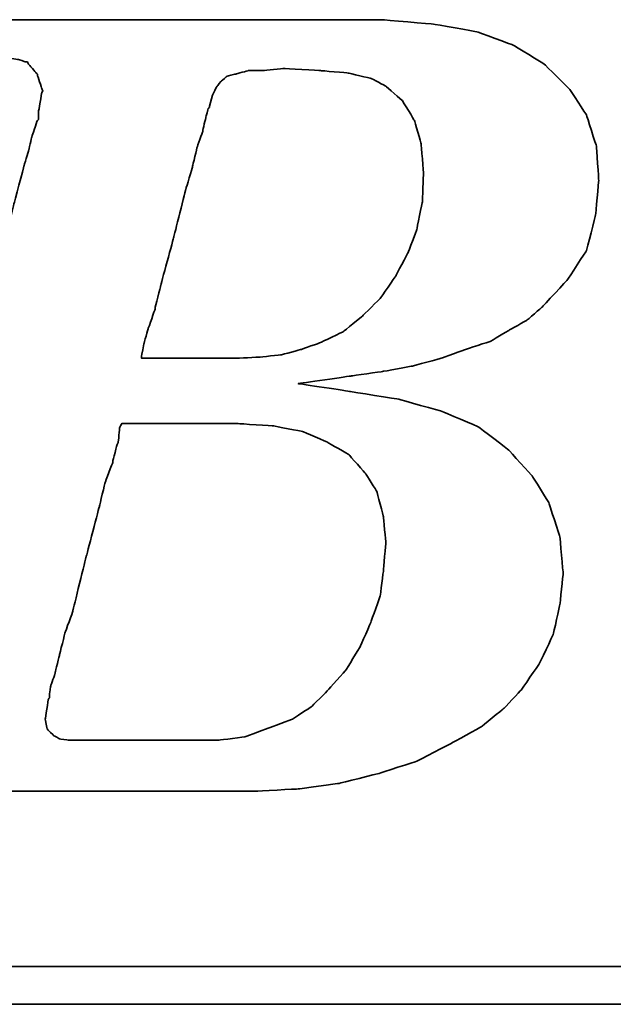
# Model space of a CAD drawing. Header units: millimetres. Extents: x 16 to 337, y 85 to 181.
# Tile 32 of 53: x 257.62 to 259.03, y 116.44 to 118.77. Entities that reach past the tile are written whole.
import ezdxf

# ---------------------------------------------------------------- set-up
doc = ezdxf.new("R2010")
doc.units = ezdxf.units.MM
doc.header["$LTSCALE"] = 0.15
doc.layers.add('DIM', color=4, linetype='CONTINUOUS')
doc.layers.add('layer 1', color=7, linetype='CONTINUOUS')

# ---------------------------------------------------------------- blocks, each defined once
blk = doc.blocks.new('TBI MOTION logo(完整正式版)')
at = {"layer": 'layer 1', "color": 22, "lineweight": 35}
for points, knots in [([(-64.65375, -6.86375), (-64.65375, -6.86375), (-64.84375, -7.29625), (-64.84375, -7.29625), (-64.84375, -7.29625), (-64.84375, -7.29625), (-64.86875, -7.34375), (-64.86875, -7.34375), (-64.86875, -7.34375), (-64.86875, -7.34375), (-64.86875, -7.36875), (-64.86875, -7.36875), (-64.86875, -7.36875), (-64.86875, -7.36875), (-65.15375, -7.65375), (-65.15375, -7.65375), (-65.15375, -7.65375), (-65.15375, -7.65375), (-65.17875, -7.65375), (-65.17875, -7.65375), (-65.17875, -7.65375), (-65.17875, -7.65375), (-65.20375, -7.67875), (-65.20375, -7.67875), (-65.20375, -7.67875), (-65.20375, -7.67875), (-65.58875, -7.87125), (-65.58875, -7.87125), (-65.58875, -7.87125), (-65.58875, -7.87125), (-65.63375, -7.87125), (-65.63375, -7.87125), (-65.63375, -7.87125), (-65.63375, -7.87125), (-65.65875, -7.89375), (-65.65875, -7.89375), (-65.65875, -7.89375), (-65.65875, -7.89375), (-66.09375, -7.94375), (-66.09375, -7.94375), (-66.09375, -7.94375), (-66.09375, -7.94375), (-66.11375, -7.94375), (-66.11375, -7.94375), (-66.11375, -7.94375), (-66.11375, -7.94375), (-66.16375, -7.94375), (-66.16375, -7.94375), (-66.16375, -7.94375), (-66.16375, -7.94375), (-66.30875, -7.94375), (-66.30875, -7.94375), (-66.30875, -7.94375), (-66.30875, -7.94375), (-66.69375, -7.94375), (-66.69375, -7.94375), (-66.69375, -7.94375), (-66.69375, -7.94375), (-67.07375, -7.94375), (-67.07375, -7.94375), (-67.07375, -7.94375), (-67.07375, -7.94375), (-67.12375, -7.94375), (-67.12375, -7.94375), (-67.12375, -7.94375), (-67.12375, -7.94375), (-67.12375, -7.96625), (-67.12375, -7.96625), (-67.12375, -7.96625), (-67.12375, -7.96625), (-67.14875, -7.99125), (-67.14875, -7.99125), (-67.14875, -7.99125), (-67.14875, -7.99125), (-67.24375, -8.34875), (-67.24375, -8.34875), (-67.24375, -8.34875), (-67.24375, -8.34875), (-67.31375, -8.68625), (-67.31375, -8.68625), (-67.31375, -8.68625), (-67.31375, -8.68625), (-67.26875, -8.68625), (-67.26875, -8.68625), (-67.26875, -8.68625), (-67.26875, -8.68625), (-67.07375, -8.68625), (-67.07375, -8.68625), (-67.07375, -8.68625), (-67.07375, -8.68625), (-66.54875, -8.68625), (-66.54875, -8.68625), (-66.54875, -8.68625), (-66.54875, -8.68625), (-65.82625, -8.68625), (-65.82625, -8.68625), (-65.82625, -8.68625), (-65.82625, -8.68625), (-65.01375, -8.68625), (-65.01375, -8.68625), (-65.01375, -8.68625), (-65.01375, -8.68625), (-64.05375, -8.68625), (-64.05375, -8.68625), (-64.05375, -8.68625), (-64.05375, -8.68625), (-62.08375, -8.68625), (-62.08375, -8.68625), (-62.08375, -8.68625), (-62.08375, -8.68625), (-60.06875, -8.68625), (-60.06875, -8.68625), (-60.06875, -8.68625), (-60.06875, -8.68625), (-59.10875, -8.68625), (-59.10875, -8.68625), (-59.10875, -8.68625), (-59.10875, -8.68625), (-58.29375, -8.68625), (-58.29375, -8.68625), (-58.29375, -8.68625), (-58.29375, -8.68625), (-57.57375, -8.68625), (-57.57375, -8.68625), (-57.57375, -8.68625), (-57.57375, -8.68625), (-57.04875, -8.68625), (-57.04875, -8.68625), (-57.04875, -8.68625), (-57.04875, -8.68625), (-56.85375, -8.68625), (-56.85375, -8.68625), (-56.85375, -8.68625), (-56.85375, -8.68625), (-56.70875, -8.68625), (-56.70875, -8.68625), (-56.70875, -8.68625), (-56.70875, -8.68625), (-56.61375, -8.68625), (-56.61375, -8.68625), (-56.61375, -8.68625), (-56.61375, -8.68625), (-56.56875, -8.68625), (-56.56875, -8.68625), (-56.56875, -8.68625), (-56.56875, -8.68625), (-55.65375, -8.63875), (-55.65375, -8.63875), (-55.65375, -8.63875), (-55.65375, -8.63875), (-54.76875, -8.51875), (-54.76875, -8.51875), (-54.76875, -8.51875), (-54.76875, -8.51875), (-53.90375, -8.30375), (-53.90375, -8.30375), (-53.90375, -8.30375), (-53.90375, -8.30375), (-53.08875, -8.03875), (-53.08875, -8.03875), (-53.08875, -8.03875), (-53.08875, -8.03875), (-52.34375, -7.65375), (-52.34375, -7.65375), (-52.34375, -7.65375), (-52.34375, -7.65375), (-51.69875, -7.29625), (-51.69875, -7.29625), (-51.69875, -7.29625), (-51.69875, -7.29625), (-51.21875, -6.91125), (-51.21875, -6.91125), (-51.21875, -6.91125), (-51.21875, -6.91125), (-50.83375, -6.50375), (-50.83375, -6.50375), (-50.83375, -6.50375), (-50.83375, -6.50375), (-50.44875, -5.94875), (-50.44875, -5.94875), (-50.44875, -5.94875), (-50.44875, -5.94875), (-50.13875, -5.30375), (-50.13875, -5.30375), (-50.13875, -5.30375), (-50.13875, -5.30375), (-49.99375, -4.65375), (-49.99375, -4.65375), (-49.99375, -4.65375), (-49.99375, -4.65375), (-49.92375, -3.98375), (-49.92375, -3.98375), (-49.92375, -3.98375), (-49.92375, -3.98375), (-49.99375, -3.19374), (-49.99375, -3.19374), (-49.99375, -3.19374), (-49.99375, -3.19374), (-50.23374, -2.44874), (-50.23374, -2.44874), (-50.23374, -2.44874), (-50.23374, -2.44874), (-50.59375, -1.87374), (-50.59375, -1.87374), (-50.59375, -1.87374), (-50.59375, -1.87374), (-51.09875, -1.31874), (-51.09875, -1.31874), (-51.09875, -1.31874), (-51.09875, -1.31874), (-51.74375, -0.81875), (-51.74375, -0.81875), (-51.74375, -0.81875), (-51.74375, -0.81875), (-52.53875, -0.48125), (-52.53875, -0.48125), (-52.53875, -0.48125), (-52.53875, -0.48125), (-53.47375, -0.21875), (-53.47375, -0.21875), (-53.47375, -0.21875), (-53.47375, -0.21875), (-54.52875, -0.04874), (-54.52875, -0.04874), (-54.52875, -0.04874), (-54.52875, -0.04874), (-55.65375, 0.12125), (-55.65375, 0.12125), (-55.65375, 0.12125), (-55.65375, 0.12125), (-54.50375, 0.28624), (-54.50375, 0.28624), (-54.50375, 0.28624), (-54.50375, 0.28624), (-53.83375, 0.38124), (-53.83375, 0.38124), (-53.83375, 0.38124), (-53.83375, 0.38124), (-53.18375, 0.50125), (-53.18375, 0.50125), (-53.18375, 0.50125), (-53.18375, 0.50125), (-52.55875, 0.66874), (-52.55875, 0.66874), (-52.55875, 0.66874), (-52.55875, 0.66874), (-52.03375, 0.86124), (-52.03375, 0.86124), (-52.03375, 0.86124), (-52.03375, 0.86124), (-51.50374, 1.03124), (-51.50374, 1.03124), (-51.50374, 1.03124), (-51.50374, 1.03124), (-51.09875, 1.27125), (-51.09875, 1.27125), (-51.09875, 1.27125), (-51.09875, 1.27125), (-50.71375, 1.48624), (-50.71375, 1.48624), (-50.71375, 1.48624), (-50.71375, 1.48624), (-50.37625, 1.77625), (-50.37625, 1.77625), (-50.37625, 1.77625), (-50.37625, 1.77625), (-49.82375, 2.37625), (-49.82375, 2.37625), (-49.82375, 2.37625), (-49.82375, 2.37625), (-49.41875, 2.99625), (-49.41875, 2.99625), (-49.41875, 2.99625), (-49.41875, 2.99625), (-49.22375, 3.76625), (-49.22375, 3.76625), (-49.22375, 3.76625), (-49.22375, 3.76625), (-49.15375, 4.50874), (-49.15375, 4.50874), (-49.15375, 4.50874), (-49.15375, 4.50874), (-49.20375, 5.25125), (-49.20375, 5.25125), (-49.20375, 5.25125), (-49.20375, 5.25125), (-49.41875, 5.92625), (-49.41875, 5.92625), (-49.41875, 5.92625), (-49.41875, 5.92625), (-49.77875, 6.47625), (-49.77875, 6.47625), (-49.77875, 6.47625), (-49.77875, 6.47625), (-50.33125, 7.02624), (-50.33125, 7.02624), (-50.33125, 7.02624), (-50.33125, 7.02624), (-51.00125, 7.43625), (-51.00125, 7.43625), (-51.00125, 7.43625), (-51.00125, 7.43625), (-51.79375, 7.72625), (-51.79375, 7.72625), (-51.79375, 7.72625), (-51.79375, 7.72625), (-52.72875, 7.89124), (-52.72875, 7.89124), (-52.72875, 7.89124), (-52.72875, 7.89124), (-53.83375, 7.98625), (-53.83375, 7.98625), (-53.83375, 7.98625), (-53.83375, 7.98625), (-53.92875, 7.98625), (-53.92875, 7.98625), (-53.92875, 7.98625), (-53.92875, 7.98625), (-54.26375, 7.98625), (-54.26375, 7.98625), (-54.26375, 7.98625), (-54.26375, 7.98625), (-54.74375, 7.98625), (-54.74375, 7.98625), (-54.74375, 7.98625), (-54.74375, 7.98625), (-55.36875, 7.98625), (-55.36875, 7.98625), (-55.36875, 7.98625), (-55.36875, 7.98625), (-56.13375, 7.98625), (-56.13375, 7.98625), (-56.13375, 7.98625), (-56.13375, 7.98625), (-56.94875, 7.98625), (-56.94875, 7.98625), (-56.94875, 7.98625), (-56.94875, 7.98625), (-58.77625, 7.98625), (-58.77625, 7.98625), (-58.77625, 7.98625), (-58.77625, 7.98625), (-60.59875, 7.98625), (-60.59875, 7.98625), (-60.59875, 7.98625), (-60.59875, 7.98625), (-61.41375, 7.98625), (-61.41375, 7.98625), (-61.41375, 7.98625), (-61.41375, 7.98625), (-62.17875, 7.98625), (-62.17875, 7.98625), (-62.17875, 7.98625), (-62.17875, 7.98625), (-62.80375, 7.98625), (-62.80375, 7.98625), (-62.80375, 7.98625), (-62.80375, 7.98625), (-63.30625, 7.98625), (-63.30625, 7.98625), (-63.30625, 7.98625), (-63.30625, 7.98625), (-63.57375, 7.98625), (-63.57375, 7.98625), (-63.57375, 7.98625), (-63.57375, 7.98625), (-63.57375, 7.96375), (-63.57375, 7.96375), (-63.57375, 7.96375), (-63.57375, 7.96375), (-63.59875, 7.94125), (-63.59875, 7.94125), (-63.59875, 7.94125), (-63.59875, 7.94125), (-63.69375, 7.55625), (-63.69375, 7.55625), (-63.69375, 7.55625), (-63.69375, 7.55625), (-63.76375, 7.24624), (-63.76375, 7.24624), (-63.76375, 7.24624), (-63.76375, 7.24624), (-63.23875, 7.24624), (-63.23875, 7.24624), (-63.23875, 7.24624), (-63.23875, 7.24624), (-62.75875, 7.24624), (-62.75875, 7.24624), (-62.75875, 7.24624), (-62.75875, 7.24624), (-62.61125, 7.24624), (-62.61125, 7.24624), (-62.61125, 7.24624), (-62.61125, 7.24624), (-62.56625, 7.24624), (-62.56625, 7.24624), (-62.56625, 7.24624), (-62.56625, 7.24624), (-62.22875, 7.24624), (-62.22875, 7.24624), (-62.22875, 7.24624), (-62.22875, 7.24624), (-62.20375, 7.24624), (-62.20375, 7.24624), (-62.20375, 7.24624), (-62.20375, 7.24624), (-62.17875, 7.21875), (-62.17875, 7.21875), (-62.17875, 7.21875), (-62.17875, 7.21875), (-61.96375, 7.17125), (-61.96375, 7.17125), (-61.96375, 7.17125), (-61.96375, 7.17125), (-61.72375, 7.12624), (-61.72375, 7.12624), (-61.72375, 7.12624), (-61.72375, 7.12624), (-61.70375, 7.12624), (-61.70375, 7.12624), (-61.70375, 7.12624), (-61.70375, 7.12624), (-61.55875, 7.07624), (-61.55875, 7.07624), (-61.55875, 7.07624), (-61.55875, 7.07624), (-61.50875, 7.07624), (-61.50875, 7.07624), (-61.50875, 7.07624), (-61.50875, 7.07624), (-61.48375, 7.02624), (-61.48375, 7.02624), (-61.48375, 7.02624), (-61.48375, 7.02624), (-61.31875, 6.83375), (-61.31875, 6.83375), (-61.31875, 6.83375), (-61.31875, 6.83375), (-61.29375, 6.81125), (-61.29375, 6.81125), (-61.29375, 6.81125), (-61.29375, 6.81125), (-61.29375, 6.78625), (-61.29375, 6.78625), (-61.29375, 6.78625), (-61.29375, 6.78625), (-61.19875, 6.50124), (-61.19875, 6.50124), (-61.19875, 6.50124), (-61.19875, 6.50124), (-61.17375, 6.45124), (-61.17375, 6.45124), (-61.17375, 6.45124), (-61.17375, 6.45124), (-61.19875, 6.40625), (-61.19875, 6.40625), (-61.19875, 6.40625), (-61.19875, 6.40625), (-61.26875, 5.99624), (-61.26875, 5.99624), (-61.26875, 5.99624), (-61.26875, 5.99624), (-61.26875, 5.85125), (-61.26875, 5.85125), (-61.26875, 5.85125), (-61.26875, 5.85125), (-61.26875, 5.82625), (-61.26875, 5.82625), (-61.26875, 5.82625), (-61.26875, 5.82625), (-61.29375, 5.80625), (-61.29375, 5.80625), (-61.29375, 5.80625), (-61.29375, 5.80625), (-61.34125, 5.66125), (-61.34125, 5.66125), (-61.34125, 5.66125), (-61.34125, 5.66125), (-61.41375, 5.44625), (-61.41375, 5.44625), (-61.41375, 5.44625), (-61.41375, 5.44625), (-61.48375, 5.15625), (-61.48375, 5.15625), (-61.48375, 5.15625), (-61.48375, 5.15625), (-61.58375, 4.82124), (-61.58375, 4.82124), (-61.58375, 4.82124), (-61.58375, 4.82124), (-61.79875, 4.00375), (-61.79875, 4.00375), (-61.79875, 4.00375), (-61.79875, 4.00375), (-62.05875, 2.99625), (-62.05875, 2.99625), (-62.05875, 2.99625), (-62.05875, 2.99625), (-62.34875, 1.91625), (-62.34875, 1.91625), (-62.34875, 1.91625), (-62.34875, 1.91625), (-62.97375, -0.41124), (-62.97375, -0.41124), (-62.97375, -0.41124), (-62.97375, -0.41124), (-63.59875, -2.75875), (-63.59875, -2.75875), (-63.59875, -2.75875), (-63.59875, -2.75875), (-63.88375, -3.86374), (-63.88375, -3.86374), (-63.88375, -3.86374), (-63.88375, -3.86374), (-64.14875, -4.82374), (-64.14875, -4.82374), (-64.14875, -4.82374), (-64.14875, -4.82374), (-64.36375, -5.64125), (-64.36375, -5.64125), (-64.36375, -5.64125), (-64.36375, -5.64125), (-64.43625, -5.97625), (-64.43625, -5.97625), (-64.43625, -5.97625), (-64.43625, -5.97625), (-64.50875, -6.28625), (-64.50875, -6.28625), (-64.50875, -6.28625), (-64.50875, -6.28625), (-64.50875, -6.30875), (-64.50875, -6.30875), (-64.50875, -6.30875), (-64.50875, -6.30875), (-64.57875, -6.50375), (-64.57875, -6.50375), (-64.57875, -6.50375), (-64.57875, -6.50375), (-64.62875, -6.69625), (-64.62875, -6.69625), (-64.62875, -6.69625), (-64.62875, -6.69625), (-64.62875, -6.76875), (-64.62875, -6.76875), (-64.62875, -6.76875), (-64.62875, -6.76875), (-64.62875, -6.81375), (-64.62875, -6.81375), (-64.62875, -6.81375), (-64.62875, -6.81375), (-64.62875, -6.83875), (-64.62875, -6.83875), (-64.62875, -6.83875), (-64.62875, -6.83875), (-64.65375, -6.86375), (-64.65375, -6.86375)], [0, 0, 0, 0, 0.00719424, 0.00719424, 0.00719424, 0.00719425, 0.01438849, 0.01438849, 0.01438849, 0.0143885, 0.02158273, 0.02158273, 0.02158273, 0.02158274, 0.02877698, 0.02877698, 0.02877698, 0.02877699, 0.03597122, 0.03597122, 0.03597122, 0.03597123, 0.04316547, 0.04316547, 0.04316547, 0.04316548, 0.05035971, 0.05035971, 0.05035971, 0.05035972, 0.05755396, 0.05755396, 0.05755396, 0.05755397, 0.0647482, 0.0647482, 0.0647482, 0.06474821, 0.07194245, 0.07194245, 0.07194245, 0.07194246, 0.07913669, 0.07913669, 0.07913669, 0.0791367, 0.08633094, 0.08633094, 0.08633094, 0.08633095, 0.09352518, 0.09352518, 0.09352518, 0.09352519, 0.10071942, 0.10071942, 0.10071942, 0.10071943, 0.10791367, 0.10791367, 0.10791367, 0.10791368, 0.11510791, 0.11510791, 0.11510791, 0.11510792, 0.12230216, 0.12230216, 0.12230216, 0.12230217, 0.1294964, 0.1294964, 0.1294964, 0.12949641, 0.13669065, 0.13669065, 0.13669065, 0.13669066, 0.14388489, 0.14388489, 0.14388489, 0.1438849, 0.15107914, 0.15107914, 0.15107914, 0.15107915, 0.15827338, 0.15827338, 0.15827338, 0.15827339, 0.16546763, 0.16546763, 0.16546763, 0.16546764, 0.17266187, 0.17266187, 0.17266187, 0.17266188, 0.17985612, 0.17985612, 0.17985612, 0.17985613, 0.18705036, 0.18705036, 0.18705036, 0.18705037, 0.1942446, 0.1942446, 0.1942446, 0.19424461, 0.20143885, 0.20143885, 0.20143885, 0.20143886, 0.20863309, 0.20863309, 0.20863309, 0.2086331, 0.21582734, 0.21582734, 0.21582734, 0.21582735, 0.22302158, 0.22302158, 0.22302158, 0.22302159, 0.23021583, 0.23021583, 0.23021583, 0.23021584, 0.23741007, 0.23741007, 0.23741007, 0.23741008, 0.24460432, 0.24460432, 0.24460432, 0.24460433, 0.25179856, 0.25179856, 0.25179856, 0.25179857, 0.25899281, 0.25899281, 0.25899281, 0.25899282, 0.26618705, 0.26618705, 0.26618705, 0.26618706, 0.27338129, 0.27338129, 0.27338129, 0.2733813, 0.28057554, 0.28057554, 0.28057554, 0.28057555, 0.28776978, 0.28776978, 0.28776978, 0.28776979, 0.29496403, 0.29496403, 0.29496403, 0.29496404, 0.30215827, 0.30215827, 0.30215827, 0.30215828, 0.30935252, 0.30935252, 0.30935252, 0.30935253, 0.31654676, 0.31654676, 0.31654676, 0.31654677, 0.32374101, 0.32374101, 0.32374101, 0.32374102, 0.33093525, 0.33093525, 0.33093525, 0.33093526, 0.3381295, 0.3381295, 0.3381295, 0.33812951, 0.34532374, 0.34532374, 0.34532374, 0.34532375, 0.35251799, 0.35251799, 0.35251799, 0.352518, 0.35971223, 0.35971223, 0.35971223, 0.35971224, 0.36690647, 0.36690647, 0.36690647, 0.36690648, 0.37410072, 0.37410072, 0.37410072, 0.37410073, 0.38129496, 0.38129496, 0.38129496, 0.38129497, 0.38848921, 0.38848921, 0.38848921, 0.38848922, 0.39568345, 0.39568345, 0.39568345, 0.39568346, 0.4028777, 0.4028777, 0.4028777, 0.40287771, 0.41007194, 0.41007194, 0.41007194, 0.41007195, 0.41726619, 0.41726619, 0.41726619, 0.4172662, 0.42446043, 0.42446043, 0.42446043, 0.42446044, 0.43165468, 0.43165468, 0.43165468, 0.43165469, 0.43884892, 0.43884892, 0.43884892, 0.43884893, 0.44604317, 0.44604317, 0.44604317, 0.44604318, 0.45323741, 0.45323741, 0.45323741, 0.45323742, 0.46043165, 0.46043165, 0.46043165, 0.46043166, 0.4676259, 0.4676259, 0.4676259, 0.46762591, 0.47482014, 0.47482014, 0.47482014, 0.47482015, 0.48201439, 0.48201439, 0.48201439, 0.4820144, 0.48920863, 0.48920863, 0.48920863, 0.48920864, 0.49640288, 0.49640288, 0.49640288, 0.49640289, 0.50359712, 0.50359712, 0.50359712, 0.50359713, 0.51079137, 0.51079137, 0.51079137, 0.51079138, 0.51798561, 0.51798561, 0.51798561, 0.51798562, 0.52517986, 0.52517986, 0.52517986, 0.52517987, 0.5323741, 0.5323741, 0.5323741, 0.53237411, 0.53956835, 0.53956835, 0.53956835, 0.53956836, 0.54676259, 0.54676259, 0.54676259, 0.5467626, 0.55395683, 0.55395683, 0.55395683, 0.55395684, 0.56115108, 0.56115108, 0.56115108, 0.56115109, 0.56834532, 0.56834532, 0.56834532, 0.56834533, 0.57553957, 0.57553957, 0.57553957, 0.57553958, 0.58273381, 0.58273381, 0.58273381, 0.58273382, 0.58992806, 0.58992806, 0.58992806, 0.58992807, 0.5971223, 0.5971223, 0.5971223, 0.59712231, 0.60431655, 0.60431655, 0.60431655, 0.60431656, 0.61151079, 0.61151079, 0.61151079, 0.6115108, 0.61870504, 0.61870504, 0.61870504, 0.61870505, 0.62589928, 0.62589928, 0.62589928, 0.62589929, 0.63309353, 0.63309353, 0.63309353, 0.63309354, 0.64028777, 0.64028777, 0.64028777, 0.64028778, 0.64748201, 0.64748201, 0.64748201, 0.64748202, 0.65467626, 0.65467626, 0.65467626, 0.65467627, 0.6618705, 0.6618705, 0.6618705, 0.66187051, 0.66906475, 0.66906475, 0.66906475, 0.66906476, 0.67625899, 0.67625899, 0.67625899, 0.676259, 0.68345324, 0.68345324, 0.68345324, 0.68345325, 0.69064748, 0.69064748, 0.69064748, 0.69064749, 0.69784173, 0.69784173, 0.69784173, 0.69784174, 0.70503597, 0.70503597, 0.70503597, 0.70503598, 0.71223022, 0.71223022, 0.71223022, 0.71223023, 0.71942446, 0.71942446, 0.71942446, 0.71942447, 0.72661871, 0.72661871, 0.72661871, 0.72661872, 0.73381295, 0.73381295, 0.73381295, 0.73381296, 0.74100719, 0.74100719, 0.74100719, 0.7410072, 0.74820144, 0.74820144, 0.74820144, 0.74820145, 0.75539568, 0.75539568, 0.75539568, 0.75539569, 0.76258993, 0.76258993, 0.76258993, 0.76258994, 0.76978417, 0.76978417, 0.76978417, 0.76978418, 0.77697842, 0.77697842, 0.77697842, 0.77697843, 0.78417266, 0.78417266, 0.78417266, 0.78417267, 0.79136691, 0.79136691, 0.79136691, 0.79136692, 0.79856115, 0.79856115, 0.79856115, 0.79856116, 0.8057554, 0.8057554, 0.8057554, 0.80575541, 0.81294964, 0.81294964, 0.81294964, 0.81294965, 0.82014388, 0.82014388, 0.82014388, 0.82014389, 0.82733813, 0.82733813, 0.82733813, 0.82733814, 0.83453237, 0.83453237, 0.83453237, 0.83453238, 0.84172662, 0.84172662, 0.84172662, 0.84172663, 0.84892086, 0.84892086, 0.84892086, 0.84892087, 0.85611511, 0.85611511, 0.85611511, 0.85611512, 0.86330935, 0.86330935, 0.86330935, 0.86330936, 0.8705036, 0.8705036, 0.8705036, 0.87050361, 0.87769784, 0.87769784, 0.87769784, 0.87769785, 0.88489209, 0.88489209, 0.88489209, 0.8848921, 0.89208633, 0.89208633, 0.89208633, 0.89208634, 0.89928058, 0.89928058, 0.89928058, 0.89928059, 0.90647482, 0.90647482, 0.90647482, 0.90647483, 0.91366906, 0.91366906, 0.91366906, 0.91366907, 0.92086331, 0.92086331, 0.92086331, 0.92086332, 0.92805755, 0.92805755, 0.92805755, 0.92805756, 0.9352518, 0.9352518, 0.9352518, 0.93525181, 0.94244604, 0.94244604, 0.94244604, 0.94244605, 0.94964029, 0.94964029, 0.94964029, 0.9496403, 0.95683453, 0.95683453, 0.95683453, 0.95683454, 0.96402878, 0.96402878, 0.96402878, 0.96402879, 0.97122302, 0.97122302, 0.97122302, 0.97122303, 0.97841727, 0.97841727, 0.97841727, 0.97841728, 0.98561151, 0.98561151, 0.98561151, 0.98561152, 0.99280576, 0.99280576, 0.99280576, 0.99280577, 1, 1, 1, 1]), ([(-57.50375, 6.35625), (-57.50375, 6.35625), (-57.57375, 6.11625), (-57.57375, 6.11625), (-57.57375, 6.11625), (-57.57375, 6.11625), (-57.57375, 6.09125), (-57.57375, 6.09125), (-57.57375, 6.09125), (-57.57375, 6.09125), (-57.59875, 6.06625), (-57.59875, 6.06625), (-57.59875, 6.06625), (-57.59875, 6.06625), (-57.64875, 5.87625), (-57.64875, 5.87625), (-57.64875, 5.87625), (-57.64875, 5.87625), (-57.71875, 5.58875), (-57.71875, 5.58875), (-57.71875, 5.58875), (-57.71875, 5.58875), (-57.71875, 5.56625), (-57.71875, 5.56625), (-57.71875, 5.56625), (-57.71875, 5.56625), (-57.83875, 5.23125), (-57.83875, 5.23125), (-57.83875, 5.23125), (-57.83875, 5.23125), (-57.93625, 4.82124), (-57.93625, 4.82124), (-57.93625, 4.82124), (-57.93625, 4.82124), (-57.93625, 4.79624), (-57.93625, 4.79624), (-57.93625, 4.79624), (-57.93625, 4.79624), (-58.07875, 4.34125), (-58.07875, 4.34125), (-58.07875, 4.34125), (-58.07875, 4.34125), (-58.34375, 3.28625), (-58.34375, 3.28625), (-58.34375, 3.28625), (-58.34375, 3.28625), (-58.62875, 2.23124), (-58.62875, 2.23124), (-58.62875, 2.23124), (-58.62875, 2.23124), (-58.74875, 1.75125), (-58.74875, 1.75125), (-58.74875, 1.75125), (-58.74875, 1.75125), (-58.74875, 1.72625), (-58.74875, 1.72625), (-58.74875, 1.72625), (-58.74875, 1.72625), (-58.89375, 1.31625), (-58.89375, 1.31625), (-58.89375, 1.31625), (-58.89375, 1.31625), (-58.98875, 0.98124), (-58.98875, 0.98124), (-58.98875, 0.98124), (-58.98875, 0.98124), (-59.03875, 0.71625), (-59.03875, 0.71625), (-59.03875, 0.71625), (-59.03875, 0.71625), (-59.03875, 0.66874), (-59.03875, 0.66874), (-59.03875, 0.66874), (-59.03875, 0.66874), (-58.91875, 0.66874), (-58.91875, 0.66874), (-58.91875, 0.66874), (-58.91875, 0.66874), (-58.53375, 0.66874), (-58.53375, 0.66874), (-58.53375, 0.66874), (-58.53375, 0.66874), (-58.10375, 0.66874), (-58.10375, 0.66874), (-58.10375, 0.66874), (-58.10375, 0.66874), (-57.66875, 0.66874), (-57.66875, 0.66874), (-57.66875, 0.66874), (-57.66875, 0.66874), (-57.33375, 0.66874), (-57.33375, 0.66874), (-57.33375, 0.66874), (-57.33375, 0.66874), (-57.09375, 0.66874), (-57.09375, 0.66874), (-57.09375, 0.66874), (-57.09375, 0.66874), (-56.99875, 0.66874), (-56.99875, 0.66874), (-56.99875, 0.66874), (-56.99875, 0.66874), (-56.49375, 0.69374), (-56.49375, 0.69374), (-56.49375, 0.69374), (-56.49375, 0.69374), (-56.01375, 0.74374), (-56.01375, 0.74374), (-56.01375, 0.74374), (-56.01375, 0.74374), (-55.58375, 0.86124), (-55.58375, 0.86124), (-55.58375, 0.86124), (-55.58375, 0.86124), (-55.17375, 1.00624), (-55.17375, 1.00624), (-55.17375, 1.00624), (-55.17375, 1.00624), (-54.67375, 1.24625), (-54.67375, 1.24625), (-54.67375, 1.24625), (-54.67375, 1.24625), (-54.26375, 1.58124), (-54.26375, 1.58124), (-54.26375, 1.58124), (-54.26375, 1.58124), (-53.87875, 1.96374), (-53.87875, 1.96374), (-53.87875, 1.96374), (-53.87875, 1.96374), (-53.54375, 2.44625), (-53.54375, 2.44625), (-53.54375, 2.44625), (-53.54375, 2.44625), (-53.27875, 2.95125), (-53.27875, 2.95125), (-53.27875, 2.95125), (-53.27875, 2.95125), (-53.08875, 3.45124), (-53.08875, 3.45124), (-53.08875, 3.45124), (-53.08875, 3.45124), (-52.96875, 4.05124), (-52.96875, 4.05124), (-52.96875, 4.05124), (-52.96875, 4.05124), (-52.94375, 4.65125), (-52.94375, 4.65125), (-52.94375, 4.65125), (-52.94375, 4.65125), (-52.99375, 5.30125), (-52.99375, 5.30125), (-52.99375, 5.30125), (-52.99375, 5.30125), (-53.13875, 5.80625), (-53.13875, 5.80625), (-53.13875, 5.80625), (-53.13875, 5.80625), (-53.39875, 6.23625), (-53.39875, 6.23625), (-53.39875, 6.23625), (-53.39875, 6.23625), (-53.75875, 6.54875), (-53.75875, 6.54875), (-53.75875, 6.54875), (-53.75875, 6.54875), (-54.07375, 6.71625), (-54.07375, 6.71625), (-54.07375, 6.71625), (-54.07375, 6.71625), (-54.57375, 6.83375), (-54.57375, 6.83375), (-54.57375, 6.83375), (-54.57375, 6.83375), (-55.17375, 6.88625), (-55.17375, 6.88625), (-55.17375, 6.88625), (-55.17375, 6.88625), (-55.96875, 6.93125), (-55.96875, 6.93125), (-55.96875, 6.93125), (-55.96875, 6.93125), (-56.39875, 6.88625), (-56.39875, 6.88625), (-56.39875, 6.88625), (-56.39875, 6.88625), (-56.42125, 6.88625), (-56.42125, 6.88625), (-56.42125, 6.88625), (-56.42125, 6.88625), (-56.73375, 6.88625), (-56.73375, 6.88625), (-56.73375, 6.88625), (-56.73375, 6.88625), (-56.99875, 6.81125), (-56.99875, 6.81125), (-56.99875, 6.81125), (-56.99875, 6.81125), (-57.02375, 6.81125), (-57.02375, 6.81125), (-57.02375, 6.81125), (-57.02375, 6.81125), (-57.18875, 6.76625), (-57.18875, 6.76625), (-57.18875, 6.76625), (-57.18875, 6.76625), (-57.30875, 6.66625), (-57.30875, 6.66625), (-57.30875, 6.66625), (-57.30875, 6.66625), (-57.40875, 6.54875), (-57.40875, 6.54875), (-57.40875, 6.54875), (-57.40875, 6.54875), (-57.50375, 6.35625), (-57.50375, 6.35625)], [0, 0, 0, 0, 0.01851852, 0.01851852, 0.01851852, 0.01851853, 0.03703704, 0.03703704, 0.03703704, 0.03703705, 0.05555556, 0.05555556, 0.05555556, 0.05555557, 0.07407407, 0.07407407, 0.07407407, 0.07407408, 0.09259259, 0.09259259, 0.09259259, 0.0925926, 0.11111111, 0.11111111, 0.11111111, 0.11111112, 0.12962963, 0.12962963, 0.12962963, 0.12962964, 0.14814815, 0.14814815, 0.14814815, 0.14814816, 0.16666667, 0.16666667, 0.16666667, 0.16666668, 0.18518519, 0.18518519, 0.18518519, 0.1851852, 0.2037037, 0.2037037, 0.2037037, 0.20370371, 0.22222222, 0.22222222, 0.22222222, 0.22222223, 0.24074074, 0.24074074, 0.24074074, 0.24074075, 0.25925926, 0.25925926, 0.25925926, 0.25925927, 0.27777778, 0.27777778, 0.27777778, 0.27777779, 0.2962963, 0.2962963, 0.2962963, 0.29629631, 0.31481481, 0.31481481, 0.31481481, 0.31481482, 0.33333333, 0.33333333, 0.33333333, 0.33333334, 0.35185185, 0.35185185, 0.35185185, 0.35185186, 0.37037037, 0.37037037, 0.37037037, 0.37037038, 0.38888889, 0.38888889, 0.38888889, 0.3888889, 0.40740741, 0.40740741, 0.40740741, 0.40740742, 0.42592593, 0.42592593, 0.42592593, 0.42592594, 0.44444444, 0.44444444, 0.44444444, 0.44444445, 0.46296296, 0.46296296, 0.46296296, 0.46296297, 0.48148148, 0.48148148, 0.48148148, 0.48148149, 0.5, 0.5, 0.5, 0.50000001, 0.51851852, 0.51851852, 0.51851852, 0.51851853, 0.53703704, 0.53703704, 0.53703704, 0.53703705, 0.55555556, 0.55555556, 0.55555556, 0.55555557, 0.57407407, 0.57407407, 0.57407407, 0.57407408, 0.59259259, 0.59259259, 0.59259259, 0.5925926, 0.61111111, 0.61111111, 0.61111111, 0.61111112, 0.62962963, 0.62962963, 0.62962963, 0.62962964, 0.64814815, 0.64814815, 0.64814815, 0.64814816, 0.66666667, 0.66666667, 0.66666667, 0.66666668, 0.68518519, 0.68518519, 0.68518519, 0.6851852, 0.7037037, 0.7037037, 0.7037037, 0.70370371, 0.72222222, 0.72222222, 0.72222222, 0.72222223, 0.74074074, 0.74074074, 0.74074074, 0.74074075, 0.75925926, 0.75925926, 0.75925926, 0.75925927, 0.77777778, 0.77777778, 0.77777778, 0.77777779, 0.7962963, 0.7962963, 0.7962963, 0.79629631, 0.81481481, 0.81481481, 0.81481481, 0.81481482, 0.83333333, 0.83333333, 0.83333333, 0.83333334, 0.85185185, 0.85185185, 0.85185185, 0.85185186, 0.87037037, 0.87037037, 0.87037037, 0.87037038, 0.88888889, 0.88888889, 0.88888889, 0.8888889, 0.90740741, 0.90740741, 0.90740741, 0.90740742, 0.92592593, 0.92592593, 0.92592593, 0.92592594, 0.94444444, 0.94444444, 0.94444444, 0.94444445, 0.96296296, 0.96296296, 0.96296296, 0.96296297, 0.98148148, 0.98148148, 0.98148148, 0.98148149, 1, 1, 1, 1]), ([(-61.03125, -6.57375), (-61.03125, -6.57375), (-61.03125, -6.67125), (-61.03125, -6.67125), (-61.03125, -6.67125), (-61.03125, -6.67125), (-61.05375, -6.69625), (-61.05375, -6.69625), (-61.05375, -6.69625), (-61.05375, -6.69625), (-61.12375, -7.12875), (-61.12375, -7.12875), (-61.12375, -7.12875), (-61.12375, -7.12875), (-61.07875, -7.34375), (-61.07875, -7.34375), (-61.07875, -7.34375), (-61.07875, -7.34375), (-60.93375, -7.48875), (-60.93375, -7.48875), (-60.93375, -7.48875), (-60.93375, -7.48875), (-60.81375, -7.55625), (-60.81375, -7.55625), (-60.81375, -7.55625), (-60.81375, -7.55625), (-60.62375, -7.58375), (-60.62375, -7.58375), (-60.62375, -7.58375), (-60.62375, -7.58375), (-60.30875, -7.58375), (-60.30875, -7.58375), (-60.30875, -7.58375), (-60.30875, -7.58375), (-59.97375, -7.58375), (-59.97375, -7.58375), (-59.97375, -7.58375), (-59.97375, -7.58375), (-59.87875, -7.58375), (-59.87875, -7.58375), (-59.87875, -7.58375), (-59.87875, -7.58375), (-59.63625, -7.58375), (-59.63625, -7.58375), (-59.63625, -7.58375), (-59.63625, -7.58375), (-58.96875, -7.58375), (-58.96875, -7.58375), (-58.96875, -7.58375), (-58.96875, -7.58375), (-58.29375, -7.58375), (-58.29375, -7.58375), (-58.29375, -7.58375), (-58.29375, -7.58375), (-58.05375, -7.58375), (-58.05375, -7.58375), (-58.05375, -7.58375), (-58.05375, -7.58375), (-57.98375, -7.58375), (-57.98375, -7.58375), (-57.98375, -7.58375), (-57.98375, -7.58375), (-57.35875, -7.58375), (-57.35875, -7.58375), (-57.35875, -7.58375), (-57.35875, -7.58375), (-56.78375, -7.50875), (-56.78375, -7.50875), (-56.78375, -7.50875), (-56.78375, -7.50875), (-56.27875, -7.31875), (-56.27875, -7.31875), (-56.27875, -7.31875), (-56.27875, -7.31875), (-55.77375, -7.12875), (-55.77375, -7.12875), (-55.77375, -7.12875), (-55.77375, -7.12875), (-55.36875, -6.86375), (-55.36875, -6.86375), (-55.36875, -6.86375), (-55.36875, -6.86375), (-55.00875, -6.50375), (-55.00875, -6.50375), (-55.00875, -6.50375), (-55.00875, -6.50375), (-54.62375, -6.06875), (-54.62375, -6.06875), (-54.62375, -6.06875), (-54.62375, -6.06875), (-54.31375, -5.56875), (-54.31375, -5.56875), (-54.31375, -5.56875), (-54.31375, -5.56875), (-54.07375, -5.01625), (-54.07375, -5.01625), (-54.07375, -5.01625), (-54.07375, -5.01625), (-53.87875, -4.46374), (-53.87875, -4.46374), (-53.87875, -4.46374), (-53.87875, -4.46374), (-53.80875, -3.91375), (-53.80875, -3.91375), (-53.80875, -3.91375), (-53.80875, -3.91375), (-53.75875, -3.31375), (-53.75875, -3.31375), (-53.75875, -3.31375), (-53.75875, -3.31375), (-53.80875, -2.75875), (-53.80875, -2.75875), (-53.80875, -2.75875), (-53.80875, -2.75875), (-53.95375, -2.20875), (-53.95375, -2.20875), (-53.95375, -2.20875), (-53.95375, -2.20875), (-54.19375, -1.82625), (-54.19375, -1.82625), (-54.19375, -1.82625), (-54.19375, -1.82625), (-54.55375, -1.41875), (-54.55375, -1.41875), (-54.55375, -1.41875), (-54.55375, -1.41875), (-55.00875, -1.15125), (-55.00875, -1.15125), (-55.00875, -1.15125), (-55.00875, -1.15125), (-55.56125, -0.91375), (-55.56125, -0.91375), (-55.56125, -0.91375), (-55.56125, -0.91375), (-56.18125, -0.79375), (-56.18125, -0.79375), (-56.18125, -0.79375), (-56.18125, -0.79375), (-56.94875, -0.74374), (-56.94875, -0.74374), (-56.94875, -0.74374), (-56.94875, -0.74374), (-56.99875, -0.74374), (-56.99875, -0.74374), (-56.99875, -0.74374), (-56.99875, -0.74374), (-57.09375, -0.74374), (-57.09375, -0.74374), (-57.09375, -0.74374), (-57.09375, -0.74374), (-57.38375, -0.74374), (-57.38375, -0.74374), (-57.38375, -0.74374), (-57.38375, -0.74374), (-57.76875, -0.74374), (-57.76875, -0.74374), (-57.76875, -0.74374), (-57.76875, -0.74374), (-58.24625, -0.74374), (-58.24625, -0.74374), (-58.24625, -0.74374), (-58.24625, -0.74374), (-58.72875, -0.74374), (-58.72875, -0.74374), (-58.72875, -0.74374), (-58.72875, -0.74374), (-59.20875, -0.74374), (-59.20875, -0.74374), (-59.20875, -0.74374), (-59.20875, -0.74374), (-59.46875, -0.74374), (-59.46875, -0.74374), (-59.46875, -0.74374), (-59.46875, -0.74374), (-59.51625, -0.83875), (-59.51625, -0.83875), (-59.51625, -0.83875), (-59.51625, -0.83875), (-59.54375, -1.15125), (-59.54375, -1.15125), (-59.54375, -1.15125), (-59.54375, -1.15125), (-59.56375, -1.17874), (-59.56375, -1.17874), (-59.56375, -1.17874), (-59.56375, -1.17874), (-59.66375, -1.55875), (-59.66375, -1.55875), (-59.66375, -1.55875), (-59.66375, -1.55875), (-59.66375, -1.58375), (-59.66375, -1.58375), (-59.66375, -1.58375), (-59.66375, -1.58375), (-59.82875, -2.01874), (-59.82875, -2.01874), (-59.82875, -2.01874), (-59.82875, -2.01874), (-59.94875, -2.52125), (-59.94875, -2.52125), (-59.94875, -2.52125), (-59.94875, -2.52125), (-60.23875, -3.62375), (-60.23875, -3.62375), (-60.23875, -3.62375), (-60.23875, -3.62375), (-60.52375, -4.77624), (-60.52375, -4.77624), (-60.52375, -4.77624), (-60.52375, -4.77624), (-60.52375, -4.79874), (-60.52375, -4.79874), (-60.52375, -4.79874), (-60.52375, -4.79874), (-60.69125, -5.25375), (-60.69125, -5.25375), (-60.69125, -5.25375), (-60.69125, -5.25375), (-60.81375, -5.73625), (-60.81375, -5.73625), (-60.81375, -5.73625), (-60.81375, -5.73625), (-60.90875, -6.11875), (-60.90875, -6.11875), (-60.90875, -6.11875), (-60.90875, -6.11875), (-60.90875, -6.14375), (-60.90875, -6.14375), (-60.90875, -6.14375), (-60.90875, -6.14375), (-61.00375, -6.40875), (-61.00375, -6.40875), (-61.00375, -6.40875), (-61.00375, -6.40875), (-61.03125, -6.57375), (-61.03125, -6.57375)], [0, 0, 0, 0, 0.01694915, 0.01694915, 0.01694915, 0.01694916, 0.03389831, 0.03389831, 0.03389831, 0.03389832, 0.05084746, 0.05084746, 0.05084746, 0.05084747, 0.06779661, 0.06779661, 0.06779661, 0.06779662, 0.08474576, 0.08474576, 0.08474576, 0.08474577, 0.10169492, 0.10169492, 0.10169492, 0.10169493, 0.11864407, 0.11864407, 0.11864407, 0.11864408, 0.13559322, 0.13559322, 0.13559322, 0.13559323, 0.15254237, 0.15254237, 0.15254237, 0.15254238, 0.16949153, 0.16949153, 0.16949153, 0.16949154, 0.18644068, 0.18644068, 0.18644068, 0.18644069, 0.20338983, 0.20338983, 0.20338983, 0.20338984, 0.22033898, 0.22033898, 0.22033898, 0.22033899, 0.23728814, 0.23728814, 0.23728814, 0.23728815, 0.25423729, 0.25423729, 0.25423729, 0.2542373, 0.27118644, 0.27118644, 0.27118644, 0.27118645, 0.28813559, 0.28813559, 0.28813559, 0.2881356, 0.30508475, 0.30508475, 0.30508475, 0.30508476, 0.3220339, 0.3220339, 0.3220339, 0.32203391, 0.33898305, 0.33898305, 0.33898305, 0.33898306, 0.3559322, 0.3559322, 0.3559322, 0.35593221, 0.37288136, 0.37288136, 0.37288136, 0.37288137, 0.38983051, 0.38983051, 0.38983051, 0.38983052, 0.40677966, 0.40677966, 0.40677966, 0.40677967, 0.42372881, 0.42372881, 0.42372881, 0.42372882, 0.44067797, 0.44067797, 0.44067797, 0.44067798, 0.45762712, 0.45762712, 0.45762712, 0.45762713, 0.47457627, 0.47457627, 0.47457627, 0.47457628, 0.49152542, 0.49152542, 0.49152542, 0.49152543, 0.50847458, 0.50847458, 0.50847458, 0.50847459, 0.52542373, 0.52542373, 0.52542373, 0.52542374, 0.54237288, 0.54237288, 0.54237288, 0.54237289, 0.55932203, 0.55932203, 0.55932203, 0.55932204, 0.57627119, 0.57627119, 0.57627119, 0.5762712, 0.59322034, 0.59322034, 0.59322034, 0.59322035, 0.61016949, 0.61016949, 0.61016949, 0.6101695, 0.62711864, 0.62711864, 0.62711864, 0.62711865, 0.6440678, 0.6440678, 0.6440678, 0.64406781, 0.66101695, 0.66101695, 0.66101695, 0.66101696, 0.6779661, 0.6779661, 0.6779661, 0.67796611, 0.69491525, 0.69491525, 0.69491525, 0.69491526, 0.71186441, 0.71186441, 0.71186441, 0.71186442, 0.72881356, 0.72881356, 0.72881356, 0.72881357, 0.74576271, 0.74576271, 0.74576271, 0.74576272, 0.76271186, 0.76271186, 0.76271186, 0.76271187, 0.77966102, 0.77966102, 0.77966102, 0.77966103, 0.79661017, 0.79661017, 0.79661017, 0.79661018, 0.81355932, 0.81355932, 0.81355932, 0.81355933, 0.83050847, 0.83050847, 0.83050847, 0.83050848, 0.84745763, 0.84745763, 0.84745763, 0.84745764, 0.86440678, 0.86440678, 0.86440678, 0.86440679, 0.88135593, 0.88135593, 0.88135593, 0.88135594, 0.89830508, 0.89830508, 0.89830508, 0.89830509, 0.91525424, 0.91525424, 0.91525424, 0.91525425, 0.93220339, 0.93220339, 0.93220339, 0.9322034, 0.94915254, 0.94915254, 0.94915254, 0.94915255, 0.96610169, 0.96610169, 0.96610169, 0.9661017, 0.98305085, 0.98305085, 0.98305085, 0.98305086, 1, 1, 1, 1]), ([(75.90875, -9.47875), (75.90875, -9.47875), (75.90875, -12.28625), (75.90875, -12.28625), (75.90875, -12.28625), (75.90875, -12.28625), (75.90875, -12.47875), (75.90875, -12.47875), (75.90875, -12.47875), (75.90875, -12.47875), (75.71625, -12.47875), (75.71625, -12.47875), (75.71625, -12.47875), (75.71625, -12.47875), (-88.32875, -12.47875), (-88.32875, -12.47875), (-88.32875, -12.47875), (-88.32875, -12.47875), (-88.32875, -13.29375), (-88.32875, -13.29375), (-88.32875, -13.29375), (-88.32875, -13.29375), (82.89125, -13.29375), (82.89125, -13.29375), (82.89125, -13.29375), (82.89125, -13.29375), (75.90875, -9.47875), (75.90875, -9.47875)], [0, 0, 0, 0, 0.14285714, 0.14285714, 0.14285714, 0.14285715, 0.28571429, 0.28571429, 0.28571429, 0.2857143, 0.42857143, 0.42857143, 0.42857143, 0.42857144, 0.57142857, 0.57142857, 0.57142857, 0.57142858, 0.71428571, 0.71428571, 0.71428571, 0.71428572, 0.85714286, 0.85714286, 0.85714286, 0.85714287, 1, 1, 1, 1])]:
    blk.add_open_spline(points, degree=3, knots=knots, dxfattribs=at)

msp = doc.modelspace()

# ---------------------------------------------------------------- block references
at = {"layer": 'DIM', "color": 0, "xscale": 0.1094605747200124, "yscale": 0.1094605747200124, "zscale": 0.1094605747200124}
msp.add_blockref('TBI MOTION logo(完整正式版)', (264.3734, 117.891), dxfattribs=at)

doc.saveas('drawing.dxf')
